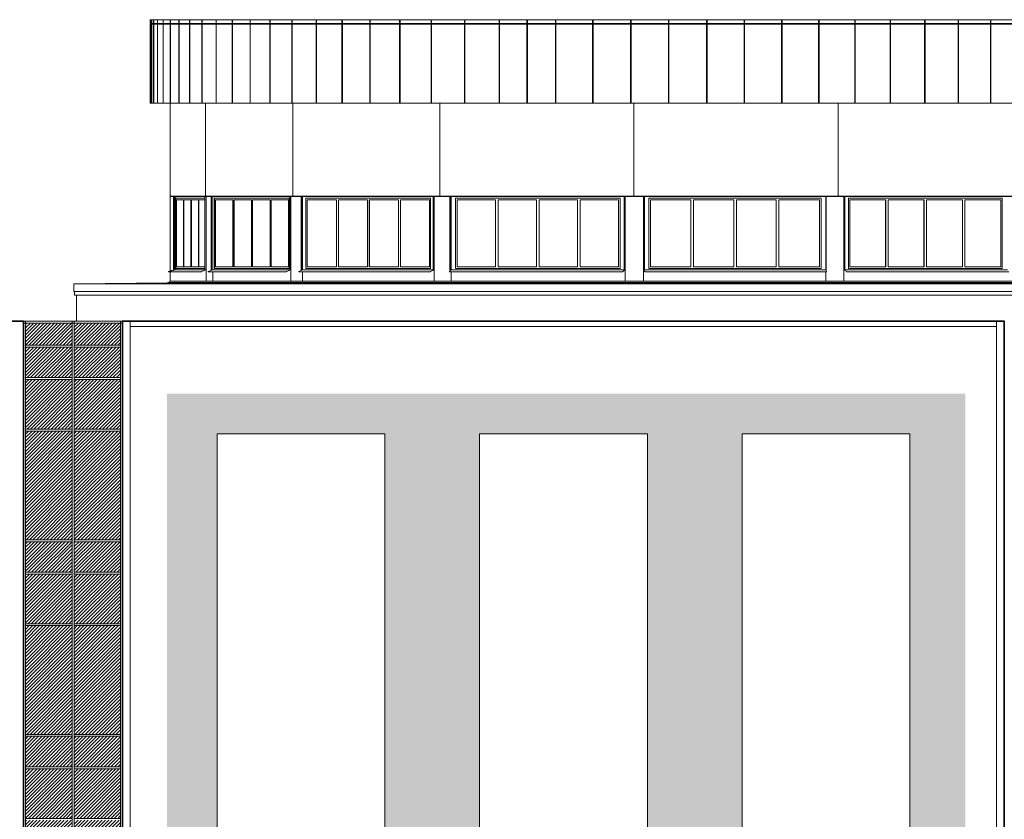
# Model space of a CAD drawing. Header units: millimetres. Extents: x 98865 to 469195, y -12752 to 43452.
# Tile 14 of 98: x 165457 to 191245, y 9775 to 30729. Entities that reach past the tile are written whole.
import ezdxf

# ---------------------------------------------------------------- set-up
doc = ezdxf.new("R2010")
doc.units = ezdxf.units.MM
doc.header["$LTSCALE"] = 0.05
doc.layers.get('0').update_dxf_attribs({"lineweight": 0})
doc.layers.add('0 fasadi', color=7, linetype='Continuous', lineweight=0)
doc.layers.add('PROIEZIONI', color=145, linetype='Continuous')
pattern_1 = [(45, (269715.81, 228326.32), (-44.90128, 44.90128), [])]

msp = doc.modelspace()

# ---------------------------------------------------------------- hatches: boundary and pattern name
at = {"lineweight": 0}
h = msp.add_hatch(dxfattribs=at)
h.set_pattern_fill('ANSI31', color=251, scale=20, style=0)
h.set_pattern_definition(pattern_1)
h.paths.add_polyline_path([(166834.6, 22150.2), (165606.7, 22150.2), (165606.7, 21350.7), (166834.6, 21350.7)])
h.paths.add_polyline_path([(168096.2, 22150.2), (166884.6, 22150.2), (166884.6, 21350.7), (168096.2, 21350.7)])
h.paths.add_polyline_path([(166884.6, 22200.2), (168096.2, 22200.2), (168096.2, 22780), (166884.6, 22780)])
h.paths.add_polyline_path([(165606.7, 22200.2), (166834.6, 22200.2), (166834.6, 22780), (165606.7, 22780)])
h = msp.add_hatch(dxfattribs=at)
h.set_pattern_fill('ANSI31', color=251, scale=20, style=0)
h.set_pattern_definition(pattern_1)
h.paths.add_polyline_path([(166834.6, 0.7), (165606.7, 0.7), (165606.7, -799.7), (166834.6, -799.7)])
h.paths.add_polyline_path([(168096.2, 0.7), (166884.6, 0.7), (166884.6, -799.7), (168096.2, -799.7)])
h.paths.add_polyline_path([(166834.6, 6000.7), (165606.7, 6000.7), (165606.7, 4700.2), (166834.6, 4700.2)])
h.paths.add_polyline_path([(168096.2, 6000.7), (166884.6, 6000.7), (166884.6, 4700.2), (168096.2, 4700.2)])
h.paths.add_polyline_path([(166834.6, 11100.7), (165606.7, 11100.7), (165606.7, 9800.2), (166834.6, 9800.2)])
h.paths.add_polyline_path([(168096.2, 11100.7), (166884.6, 11100.7), (166884.6, 9800.2), (168096.2, 9800.2)])
h.paths.add_polyline_path([(166834.6, 16200.7), (165606.7, 16200.7), (165606.7, 14900.2), (166834.6, 14900.2)])
h.paths.add_polyline_path([(168096.2, 16200.7), (166884.6, 16200.7), (166884.6, 14900.2), (168096.2, 14900.2)])
h.paths.add_polyline_path([(166834.6, 21300.7), (165606.7, 21300.7), (165606.7, 20000.2), (166834.6, 20000.2)])
h.paths.add_polyline_path([(168096.2, 21300.7), (166884.6, 21300.7), (166884.6, 20000.2), (168096.2, 20000.2)])
at = {"true_color": 0xffffff}
h = msp.add_hatch(color=7, dxfattribs=at)
h.dxf.hatch_style = 1
h.paths.add_polyline_path([(176475.6, 20929.5), (169312.7, 20929.5), (169312.7, 1441.2), (176475.6, 1441.2)])
h.paths.add_polyline_path([(170625.6, 19880), (175021.8, 19880), (175021.8, 3175.3), (170625.6, 3175.3)], flags=16)
h = msp.add_hatch(color=7, dxfattribs=at)
h.dxf.hatch_style = 1
h.paths.add_polyline_path([(183353, 20929.5), (176190.1, 20929.5), (176190.1, 1441.2), (183353, 1441.2)])
h.paths.add_polyline_path([(177503, 19880), (181895.6, 19880), (181898, 3175.3), (177503, 3175.3)], flags=16)
h = msp.add_hatch(color=7, dxfattribs=at)
h.dxf.hatch_style = 1
h.paths.add_polyline_path([(190225.8, 20929.5), (183062.8, 20929.5), (183062.8, 1441.2), (190225.8, 1441.2)])
h.paths.add_polyline_path([(184375.7, 19880), (188768.4, 19880), (188768.4, 3175.3), (184375.7, 3175.3)], flags=16)
at = {"lineweight": 0}
h = msp.add_hatch(dxfattribs=at)
h.set_pattern_fill('ANSI31', color=253, scale=20, style=0)
h.set_pattern_definition(pattern_1)
h.paths.add_polyline_path([(166834.6, 850.1), (165606.7, 850.1), (165606.7, 50.7), (166834.6, 50.7)])
h.paths.add_polyline_path([(168096.2, 850.1), (166884.6, 850.1), (166884.6, 50.7), (168096.2, 50.7)])
h.paths.add_polyline_path([(168096.2, 2600.1), (166884.6, 2600.1), (166884.6, 900.1), (168096.2, 900.1)])
h.paths.add_polyline_path([(166834.6, 2600.1), (165606.7, 2600.1), (165606.7, 900.1), (166834.6, 900.1)])
h.paths.add_polyline_path([(166834.6, 3625.1), (165606.7, 3625.1), (165606.7, 2650.1), (166834.6, 2650.1)])
h.paths.add_polyline_path([(168096.2, 3625.1), (166884.6, 3625.1), (166884.6, 2650.1), (168096.2, 2650.1)])
h.paths.add_polyline_path([(168096.2, 4650.2), (166884.6, 4650.2), (166884.6, 3675.1), (168096.2, 3675.1)])
h.paths.add_polyline_path([(166834.6, 4650.2), (165606.7, 4650.2), (165606.7, 3675.1), (166834.6, 3675.1)])
h.paths.add_polyline_path([(166834.6, 6850.2), (165606.7, 6850.2), (165606.7, 6050.7), (166834.6, 6050.7)])
h.paths.add_polyline_path([(168096.2, 6850.2), (166884.6, 6850.2), (166884.6, 6050.7), (168096.2, 6050.7)])
h.paths.add_polyline_path([(168096.2, 9750.2), (166884.6, 9750.2), (166884.6, 6900.2), (168096.2, 6900.2)])
h.paths.add_polyline_path([(166834.6, 9750.2), (165606.7, 9750.2), (165606.7, 6900.2), (166834.6, 6900.2)])
h.paths.add_polyline_path([(166834.6, 11950.2), (165606.7, 11950.2), (165606.7, 11150.7), (166834.6, 11150.7)])
h.paths.add_polyline_path([(168096.2, 11950.2), (166884.6, 11950.2), (166884.6, 11150.7), (168096.2, 11150.7)])
h.paths.add_polyline_path([(168096.2, 14850.2), (166884.6, 14850.2), (166884.6, 12000.2), (168096.2, 12000.2)])
h.paths.add_polyline_path([(166834.6, 14850.2), (165606.7, 14850.2), (165606.7, 12000.2), (166834.6, 12000.2)])
h.paths.add_polyline_path([(166834.6, 17050.2), (165606.7, 17050.2), (165606.7, 16250.7), (166834.6, 16250.7)])
h.paths.add_polyline_path([(168096.2, 17050.2), (166884.6, 17050.2), (166884.6, 16250.7), (168096.2, 16250.7)])
h.paths.add_polyline_path([(168096.2, 19950.2), (166884.6, 19950.2), (166884.6, 17100.2), (168096.2, 17100.2)])
h.paths.add_polyline_path([(166834.6, 19950.2), (165606.7, 19950.2), (165606.7, 17100.2), (166834.6, 17100.2)])

# ---------------------------------------------------------------- linework, layer by layer
at = {"lineweight": 35}
msp.add_line((165556.7, 22829.9), (126356.3, 22829.9), dxfattribs=at)
at = {"lineweight": 0}
msp.add_line((165556.7, 22689.4), (165556.7, 22829.9), dxfattribs=at)
for points in [[(202504.7, 30728.8), (168874.2, 30728.8)], [(168874.2, 30624.8), (168874.2, 30728.8)], [(169068.2, 30624.8), (169068.2, 30728.8)], [(169070.1, 30624.8), (169070.1, 30728.8)], [(169213.8, 30624.8), (169213.8, 30728.8)], [(169216.3, 30624.8), (169216.3, 30728.8)], [(169400.3, 30624.8), (169400.3, 30728.8)], [(169403.4, 30624.8), (169403.4, 30728.8)], [(169628.3, 30624.8), (169628.3, 30728.8)], [(169632.1, 30624.8), (169632.1, 30728.8)], [(169908.4, 30624.8), (169908.4, 30728.8)], [(169912.9, 30624.8), (169912.9, 30728.8)], [(170229.3, 30624.8), (170229.3, 30728.8)], [(170234.5, 30624.8), (170234.5, 30728.8)], [(170599.7, 30624.8), (170599.7, 30728.8)], [(170605.6, 30624.8), (170605.6, 30728.8)], [(171019.5, 30624.8), (171019.5, 30728.8)], [(171026.2, 30624.8), (171026.2, 30728.8)], [(171489.8, 30624.8), (171489.8, 30728.8)], [(171497.3, 30624.8), (171497.3, 30728.8)], [(172011.9, 30624.8), (172011.9, 30728.8)], [(172020.1, 30624.8), (172020.1, 30728.8)], [(172586.3, 30624.8), (172586.3, 30728.8)], [(172595.4, 30624.8), (172595.4, 30728.8)], [(173218.1, 30624.8), (173218.1, 30728.8)], [(173227.9, 30624.8), (173227.9, 30728.8)], [(173898, 30624.8), (173898, 30728.8)], [(173908.7, 30624.8), (173908.7, 30728.8)], [(174623.4, 30624.8), (174623.4, 30728.8)], [(174634.8, 30624.8), (174634.8, 30728.8)], [(175405.7, 30624.8), (175405.7, 30728.8)], [(175417.8, 30624.8), (175417.8, 30728.8)], [(176229.5, 30624.8), (176229.5, 30728.8)], [(176242.2, 30624.8), (176242.2, 30728.8)], [(177105.3, 30624.8), (177105.3, 30728.8)], [(177118.7, 30624.8), (177118.7, 30728.8)], [(178011.5, 30624.8), (178011.5, 30728.8)], [(178025.4, 30624.8), (178025.4, 30728.8)], [(178741.3, 30624.8), (178741.3, 30728.8)], [(178755.5, 30624.8), (178755.5, 30728.8)], [(179487.1, 30624.8), (179487.1, 30728.8)], [(179501.6, 30624.8), (179501.6, 30728.8)], [(180460.6, 30624.8), (180460.6, 30728.8)], [(180475.4, 30624.8), (180475.4, 30728.8)], [(181456.3, 30624.8), (181456.3, 30728.8)], [(181471.2, 30624.8), (181471.2, 30728.8)], [(182447, 30624.8), (182447, 30728.8)], [(182462, 30624.8), (182462, 30728.8)], [(183446.5, 30624.8), (183446.5, 30728.8)], [(183461.5, 30624.8), (183461.5, 30728.8)], [(184429.4, 30624.8), (184429.4, 30728.8)], [(184444.3, 30624.8), (184444.3, 30728.8)], [(185409.7, 30624.8), (185409.7, 30728.8)], [(185424.4, 30624.8), (185424.4, 30728.8)], [(186382, 30624.8), (186382, 30728.8)], [(186396.4, 30624.8), (186396.4, 30728.8)], [(187328.9, 30624.8), (187328.9, 30728.8)], [(187343, 30624.8), (187343, 30728.8)], [(188254.4, 30624.8), (188254.4, 30728.8)], [(188268.2, 30624.8), (188268.2, 30728.8)], [(189156.3, 30624.8), (189156.3, 30728.8)], [(189169.7, 30624.8), (189169.7, 30728.8)], [(190032.8, 30624.8), (190032.8, 30728.8)], [(190045.8, 30624.8), (190045.8, 30728.8)], [(190882.5, 30624.8), (190882.5, 30728.8)], [(190895, 30624.8), (190895, 30728.8)], [(202504.7, 30624.8), (168874.2, 30624.8)], [(202504.7, 30609.8), (168874.2, 30609.8)], [(168874.2, 28538.4), (168874.2, 30609.8)], [(168884.2, 30624.8), (168884.2, 30609.8)], [(169068.2, 28538.4), (169068.2, 30609.8)], [(169070.1, 28538.4), (169070.1, 30609.8)], [(169213.8, 28538.4), (169213.8, 30609.8)], [(169216.3, 28538.4), (169216.3, 30609.8)], [(169400.3, 28538.4), (169400.3, 30609.8)], [(169403.4, 28538.4), (169403.4, 30609.8)], [(169628.3, 28538.4), (169628.3, 30609.8)], [(169632.1, 28538.4), (169632.1, 30609.8)], [(169908.4, 28538.4), (169908.4, 30609.8)], [(169912.9, 28538.4), (169912.9, 30609.8)], [(170229.3, 28538.4), (170229.3, 30609.8)], [(170234.5, 28538.4), (170234.5, 30609.8)], [(170599.7, 28538.4), (170599.7, 30609.8)], [(170605.6, 28538.4), (170605.6, 30609.8)], [(171019.5, 28538.4), (171019.5, 30609.8)], [(171026.2, 28538.4), (171026.2, 30609.8)], [(171489.8, 28538.4), (171489.8, 30609.8)], [(171497.3, 28538.4), (171497.3, 30609.8)], [(172011.9, 28538.4), (172011.9, 30609.8)], [(172020.1, 28538.4), (172020.1, 30609.8)], [(172586.3, 28538.4), (172586.3, 30609.8)], [(172595.4, 28538.4), (172595.4, 30609.8)], [(173218.1, 28538.4), (173218.1, 30609.8)], [(173227.9, 28538.4), (173227.9, 30609.8)], [(173898, 28538.4), (173898, 30609.8)], [(173908.7, 28538.4), (173908.7, 30609.8)], [(174623.4, 28538.4), (174623.4, 30609.8)], [(174634.8, 28538.4), (174634.8, 30609.8)], [(175405.7, 28538.4), (175405.7, 30609.8)], [(175417.8, 28538.4), (175417.8, 30609.8)], [(176229.5, 28538.4), (176229.5, 30609.8)], [(176242.2, 28538.4), (176242.2, 30609.8)], [(177105.3, 28538.4), (177105.3, 30609.8)], [(177118.7, 28538.4), (177118.7, 30609.8)], [(178011.5, 28538.4), (178011.5, 30609.8)], [(178025.4, 28538.4), (178025.4, 30609.8)], [(178741.3, 28538.4), (178741.3, 30609.8)], [(178755.5, 28538.4), (178755.5, 30609.8)], [(179487.1, 28538.4), (179487.1, 30609.8)], [(179501.6, 28538.4), (179501.6, 30609.8)], [(180460.6, 28538.4), (180460.6, 30609.8)], [(180475.4, 28538.4), (180475.4, 30609.8)], [(181456.3, 28538.4), (181456.3, 30609.8)], [(181471.2, 28538.4), (181471.2, 30609.8)], [(182447, 28538.4), (182447, 30609.8)], [(182462, 28538.4), (182462, 30609.8)], [(183446.5, 28538.4), (183446.5, 30609.8)], [(183461.5, 28538.4), (183461.5, 30609.8)], [(184429.4, 28538.4), (184429.4, 30609.8)], [(184444.3, 28538.4), (184444.3, 30609.8)], [(185409.7, 28538.4), (185409.7, 30609.8)], [(185424.4, 28538.4), (185424.4, 30609.8)], [(186382, 28538.4), (186382, 30609.8)], [(186396.4, 28538.4), (186396.4, 30609.8)], [(187328.9, 28538.4), (187328.9, 30609.8)], [(187343, 28538.4), (187343, 30609.8)], [(188254.4, 28538.4), (188254.4, 30609.8)], [(188268.2, 28538.4), (188268.2, 30609.8)], [(189156.3, 28538.4), (189156.3, 30609.8)], [(189169.7, 28538.4), (189169.7, 30609.8)], [(190032.8, 28538.4), (190032.8, 30609.8)], [(190045.8, 28538.4), (190045.8, 30609.8)], [(190882.5, 28538.4), (190882.5, 30609.8)], [(190895, 28538.4), (190895, 30609.8)], [(202504.7, 28538.4), (168874.2, 28538.4)], [(169402, 24143.3), (169402, 28538.4)], [(170320.1, 26105.9), (170320.1, 28538.4)], [(172610.7, 26105.9), (172610.7, 28538.4)], [(176459.5, 26105.9), (176459.5, 28538.4)], [(181543.3, 26105.9), (181543.3, 28538.4)], [(186893.2, 26105.9), (186893.2, 28538.4)], [(201921.1, 26105.9), (169402, 26105.9)], [(201921.1, 26091.1), (169402, 26091.1)], [(169487.1, 24175.1), (169487.1, 26091.1)], [(169488.7, 24175.1), (169488.7, 26091.1)], [(169507.9, 24175.1), (169507.9, 26091.1)], [(169531.9, 24175.1), (169531.9, 26091.1)], [(170307.2, 24175.1), (170307.2, 26091.1)], [(170344.4, 23872.7), (170344.4, 26091.1)], [(170468.9, 24175.1), (170468.9, 26091.1)], [(170470.7, 24175.1), (170470.7, 26091.1)], [(170483.1, 24175.1), (170483.1, 26091.1)], [(170511, 24175.1), (170511, 26091.1)], [(172533.2, 24175.1), (172533.2, 26091.1)], [(172555.5, 23872.7), (172555.5, 26091.1)], [(172830.5, 24175.1), (172830.5, 26091.1)], [(172832.5, 24175.1), (172832.5, 26091.1)], [(172834.5, 24175.1), (172834.5, 26091.1)], [(172864.5, 24175.1), (172864.5, 26091.1)], [(176284.4, 24175.1), (176284.4, 26091.1)], [(176284.6, 24175.1), (176284.6, 26091.1)], [(176316.5, 24175.1), (176316.5, 26091.1)], [(176725.1, 24175.1), (176725.1, 26091.1)], [(176736.6, 24175.1), (176736.6, 26091.1)], [(176739, 24175.1), (176739, 26091.1)], [(176755, 24175.1), (176755, 26091.1)], [(181288.3, 24175.1), (181288.3, 26091.1)], [(181289.4, 24175.1), (181289.4, 26091.1)], [(181316.7, 23872.7), (181316.7, 26091.1)], [(181792.2, 23872.7), (181792.2, 26091.1)], [(181815.9, 24175.1), (181815.9, 26091.1)], [(181817.3, 24175.1), (181817.3, 26091.1)], [(186572.1, 24175.1), (186572.1, 26091.1)], [(186580.2, 24175.1), (186580.2, 26091.1)], [(186581.9, 24175.1), (186581.9, 26091.1)], [(187038, 23872.7), (187038, 26091.1)], [(187067.8, 24175.1), (187067.8, 26091.1)], [(187068.5, 24175.1), (187068.5, 26091.1)], [(166874.8, 23803.6), (169335.5, 23837), (169335.3, 23841.8), (169372.3, 23843), (169402, 23872.7), (169402, 24123.3)], [(170220.7, 24123.3), (169392.9, 24123.3)], [(169402, 24123.3), (169402, 23872.7)], [(170344.4, 24175.1), (169487.1, 24175.1)], [(172444.6, 24123.3), (170396.5, 24123.3)], [(170511, 24175.1), (170468.9, 24175.1)], [(172555.5, 24175.1), (170511, 24175.1)], [(170511, 23872.7), (170511, 24123.3)], [(176215.7, 24123.3), (172764.3, 24123.3)], [(176316.5, 24175.1), (172830.5, 24175.1)], [(172864.5, 24123.3), (172864.5, 23872.7)], [(176316.5, 24175.1), (176316.5, 23872.7)], [(181257.3, 24123.3), (176712.7, 24123.3)], [(181316.7, 24175.1), (176725.1, 24175.1)], [(176755, 24123.3), (176755, 23872.7)], [(186581.9, 24175.1), (181792.2, 24175.1)], [(186590.7, 24123.3), (181829.8, 24123.3)], [(186449.3, 24210.2), (181937.8, 24210.2)], [(186572.1, 24123.3), (186572.1, 23872.7)], [(191329.8, 24175.1), (187038, 24175.1)], [(191363.2, 24123.3), (187115.1, 24123.3)], [(204403.5, 23803.6), (166874.8, 23803.6)], [(166874.8, 23803.6), (166874.8, 23608.1)], [(201943, 23841.8), (169335.3, 23841.8)], [(201942.8, 23837), (169335.5, 23837)], [(201906, 23843), (169372.3, 23843)], [(201876.3, 23872.7), (169402, 23872.7)], [(204399, 23603.6), (166879.3, 23603.6)], [(204383.5, 23510.2), (166894.8, 23510.2)], [(165556.7, 22829.9), (165556.7, -849.9)], [(168346.2, 22829.9), (168346.2, -849.9)], [(191040.7, 22829.8), (191040.7, -849.8)]]:
    msp.add_lwpolyline(points)
at = {"lineweight": 30}
for points in [[(168900, 30624.8), (168900, 30728.8)], [(168900.7, 30728.8), (168900.7, 30624.8)], [(168964.3, 30624.8), (168964.3, 30728.8)], [(168965.5, 30728.8), (168965.5, 30624.8)], [(168900, 28538.4), (168900, 30609.8)], [(168900.7, 30609.8), (168900.7, 28538.4)], [(168964.3, 28538.4), (168964.3, 30609.8)], [(168965.5, 30609.8), (168965.5, 28538.4)]]:
    msp.add_lwpolyline(points, dxfattribs=at)
for points in [[(169498.8, 24175.1), (169358.5, 24129, 0.7809281), (169359.9, 24123.3), (169413.5, 24123.3)], [(169531.9, 24175.1), (169391.5, 24129, 0.7809281), (169392.9, 24123.3), (169446.5, 24123.3)], [(170344.4, 24175.1), (170220.1, 24129.1, 0.7631189), (170220.7, 24123.3, 0.3071838)], [(170511, 24175.1), (170395.3, 24129.1, 0.8265699), (170396.5, 24123.3), (170501.4, 24123.3)], [(172555.5, 24175.1), (172443.4, 24129, 0.8063892), (172444.6, 24123.3, 0.8063892)], [(172864.5, 24175.1), (172765.9, 24129, 0.7858589), (172767.3, 24123.3), (172844.3, 24123.3)], [(176316.5, 24175.1), (176213.9, 24128.7, 0.7277667), (176215.7, 24123.3)], [(176755, 24175.1), (176710.5, 24128.3, 0.6442769), (176712.7, 24123.3), (176779.2, 24123.3)], [(181316.7, 24175.1), (181255.4, 24128.6, 0.7020278), (181257.3, 24123.3)], [(181829.8, 24123.3), (181829.8, 24123.3, 0.6253303), (181832.2, 24128.2), (181792.2, 24175.1)], [(186559.6, 24123.3), (186587.7, 24123.3, 0.5196959), (186590.6, 24127.3), (186572.1, 24175.1)], [(187115.1, 24123.3, 0.7472854), (187116.7, 24128.8), (187038, 24175.1)], [(166944.8, 22829.9), (166944.8, 23510.2), (166894.8, 23510.2), (166894.8, 23603.6), (166879.3, 23603.6, -0.4142136), (166874.8, 23608.1), (166874.8, 23803.7)]]:
    msp.add_lwpolyline(points, format="xyb")
at = {"lineweight": 35}
for points in [[(165556.7, 22829.9), (165556.7, -849.9)], [(191240.7, 22829.9), (191240.7, 22829.9), (168146.2, 22829.9), (168146.2, 22689.4)], [(168146.2, -847.8), (168146.2, 22829.9)], [(191240.7, 22829.9), (191240.7, -849.8)]]:
    msp.add_lwpolyline(points, dxfattribs=at)
at = {"lineweight": 0}
for points in [[(168146.2, -849.7), (168146.2, 22829.9)], [(168346.2, 22689.4), (191040.7, 22689.4)], [(168346.2, 22689.4), (191040.7, 22689.4)]]:
    msp.add_lwpolyline(points, dxfattribs=at)
for points in [[(170625.6, 3175.3), (175021.8, 3175.3), (175021.8, 19880), (170625.6, 19880)], [(177503, 19880), (181898, 19880), (181898, 3175.3), (177503, 3175.3)], [(184375.7, 19880), (188768.4, 19880), (188768.4, 3175.3), (184375.7, 3175.3)]]:
    msp.add_lwpolyline(points, close=True, dxfattribs=at)
at = {"layer": '0 fasadi', "lineweight": 0}
for p, q in [((165606.7, 11100.2, -950.9), (165606.7, 11100.7, -950.9)), ((168096.2, 11100.2, -950.9), (168096.2, 11100.7, -950.9))]:
    msp.add_line(p, q, dxfattribs=at)
at = {"layer": 'PROIEZIONI', "lineweight": 0}
for p, q in [((165556.7, 22829.9, 9.7), (168146.2, 22829.9, 9.7)), ((165556.7, 22779.9, 9.7), (168146.2, 22779.9, 9.7)), ((165606.7, 22779.9, 10695.4), (166834.6, 22779.9, 10695.4)), ((166884.6, 22779.9, 10695.4), (168096.2, 22779.9, 10695.4)), ((165606.7, 22200.2, -950.9), (166834.6, 22200.2, -950.9)), ((166884.6, 22200.2, -950.9), (168096.2, 22200.2, -950.9)), ((165606.7, 22150.2, -950.9), (166834.6, 22150.2, -950.9)), ((166884.6, 22150.2, -950.9), (168096.2, 22150.2, -950.9)), ((165606.7, 21350.7, -950.9), (166834.6, 21350.7, -950.9)), ((166834.6, 21350.7, -950.9), (165606.7, 21350.7, -950.9)), ((165606.7, 20000.2, -950.9), (165606.7, 21300.7, -950.9)), ((165606.7, 21300.7, -950.9), (166834.6, 21300.7, -950.9)), ((166834.6, 20000.2, -950.9), (166834.6, 21300.7, -950.9)), ((166884.6, 21350.7, -950.9), (168096.2, 21350.7, -950.9)), ((168096.2, 21350.7, -950.9), (166884.6, 21350.7, -950.9)), ((166884.6, 20000.2, -950.9), (166884.6, 21300.7, -950.9)), ((166884.6, 21300.7, -950.9), (168096.2, 21300.7, -950.9)), ((168096.2, 21300.7, -950.9), (168096.2, 21350.7, -950.9)), ((168096.2, 20000.2, -950.9), (168096.2, 21300.7, -950.9)), ((165606.7, 20000.2, -950.9), (166834.6, 20000.2, -950.9)), ((165606.7, 19950.2, -950.9), (166834.6, 19950.2, -950.9)), ((166884.6, 20000.2, -950.9), (168096.2, 20000.2, -950.9)), ((166884.6, 17100.2, -950.9), (166884.6, 19950.2, -950.9)), ((166884.6, 19950.2, -950.9), (168096.2, 19950.2, -950.9)), ((165606.7, 17100.2, -950.9), (166834.6, 17100.2, -950.9)), ((165606.7, 16250.7, -950.9), (165606.7, 17050.2, -950.9)), ((165606.7, 17050.2, -950.9), (166834.6, 17050.2, -950.9)), ((166834.6, 16250.7, -950.9), (166834.6, 17050.2, -950.9)), ((166884.6, 17100.2, -950.9), (168096.2, 17100.2, -950.9)), ((166884.6, 16250.7, -950.9), (166884.6, 17050.2, -950.9)), ((166884.6, 17050.2, -950.9), (168096.2, 17050.2, -950.9)), ((168096.2, 16250.7, -950.9), (168096.2, 17050.2, -950.9)), ((165606.7, 16250.7, -950.9), (166834.6, 16250.7, -950.9)), ((166884.6, 16250.7, -950.9), (168096.2, 16250.7, -950.9)), ((165606.7, 14900.2, -950.9), (165606.7, 16200.7, -950.9)), ((165606.7, 16200.7, -950.9), (166834.6, 16200.7, -950.9)), ((166834.6, 14900.2, -950.9), (166834.6, 16200.7, -950.9)), ((166884.6, 14900.2, -950.9), (166884.6, 16200.7, -950.9)), ((166884.6, 16200.7, -950.9), (168096.2, 16200.7, -950.9)), ((168096.2, 14900.2, -950.9), (168096.2, 16200.7, -950.9)), ((165606.7, 14900.2, -950.9), (166834.6, 14900.2, -950.9)), ((165606.7, 12000.2, -950.9), (165606.7, 14850.2, -950.9)), ((165606.7, 14850.2, -950.9), (166834.6, 14850.2, -950.9)), ((166834.6, 12000.2, -950.9), (166834.6, 14850.2, -950.9)), ((166884.6, 14900.2, -950.9), (168096.2, 14900.2, -950.9)), ((166884.6, 12000.2, -950.9), (166884.6, 14850.2, -950.9)), ((166884.6, 14850.2, -950.9), (168096.2, 14850.2, -950.9)), ((168096.2, 12000.2, -950.9), (168096.2, 14850.2, -950.9)), ((165606.7, 12000.2, -950.9), (166834.6, 12000.2, -950.9)), ((165606.7, 11150.7, -950.9), (165606.7, 11950.2, -950.9)), ((165606.7, 11950.2, -950.9), (166834.6, 11950.2, -950.9)), ((166834.6, 11150.7, -950.9), (166834.6, 11950.2, -950.9)), ((166884.6, 12000.2, -950.9), (168096.2, 12000.2, -950.9)), ((166884.6, 11150.7, -950.9), (166884.6, 11950.2, -950.9)), ((166884.6, 11950.2, -950.9), (168096.2, 11950.2, -950.9)), ((168096.2, 11150.7, -950.9), (168096.2, 11950.2, -950.9)), ((165606.7, 11150.7, -950.9), (166834.6, 11150.7, -950.9)), ((165606.7, 9800.2, -950.9), (165606.7, 11100.7, -950.9)), ((165606.7, 11100.7, -950.9), (166834.6, 11100.7, -950.9)), ((166834.6, 9800.2, -950.9), (166834.6, 11100.7, -950.9)), ((166884.6, 11150.7, -950.9), (168096.2, 11150.7, -950.9)), ((166884.6, 9800.2, -950.9), (166884.6, 11100.7, -950.9)), ((166884.6, 11100.7, -950.9), (168096.2, 11100.7, -950.9)), ((168096.2, 9800.2, -950.9), (168096.2, 11100.7, -950.9)), ((165606.7, 9800.2, -950.9), (166834.6, 9800.2, -950.9)), ((166884.6, 9800.2, -950.9), (168096.2, 9800.2, -950.9))]:
    msp.add_line(p, q, dxfattribs=at)
for points, elevation in [([(169549.3, 24210.2), (169549.3, 26052.5)], -90305), ([(170307.2, 26052.5), (169549.3, 26052.5)], -90305), ([(170560.7, 24210.2), (170560.7, 26052.5)], -90305), ([(172514.8, 26052.5), (170560.7, 26052.5)], -90305), ([(172514.8, 24210.2), (172514.8, 26052.5)], -90305), ([(172951.2, 24210.2), (172951.2, 26052.5)], -90305), ([(176220.4, 26052.5), (172951.2, 26052.5)], -90305), ([(176220.4, 24210.2), (176220.4, 26052.5)], -90305), ([(176871.9, 24210.2), (176871.9, 26052.5)], -90305), ([(181179.9, 26052.5), (176871.9, 26052.5)], -90305), ([(181179.9, 24210.2), (181179.9, 26052.5)], -90305), ([(181937.8, 24210.2), (181937.8, 26052.5)], -90305), ([(186449.3, 26052.5), (181937.8, 26052.5)], -90305), ([(186449.3, 24210.2), (186449.3, 26052.5)], -90305), ([(187161.4, 24210.2), (187161.4, 26052.5)], -90305), ([(191190.5, 26052.5), (187161.4, 26052.5)], -90305), ([(191190.5, 24210.2), (191190.5, 26052.5)], -90305), ([(169560, 24251.7), (169560, 26011)], -90305), ([(169743.8, 26011), (169560, 26011)], -90305), ([(169562.1, 24251.7), (169562.1, 26011)], -90305), ([(169743.8, 24251.7), (169743.8, 26011)], -90305), ([(169756.2, 24251.7), (169756.2, 26011)], -90305), ([(169939.7, 26011), (169756.2, 26011)], -90305), ([(169758, 24251.7), (169758, 26011)], -90305), ([(169939.7, 24251.7), (169939.7, 26011)], -90305), ([(169952.1, 24251.7), (169952.1, 26011)], -90305), ([(170135.6, 26011), (169952.1, 26011)], -90305), ([(169953.9, 24251.7), (169953.9, 26011)], -90305), ([(170135.6, 24251.7), (170135.6, 26011)], -90305), ([(170147.8, 24251.7), (170147.8, 26011)], -90305), ([(170307.2, 26011), (170147.8, 26011)], -90305), ([(170149.9, 24251.7), (170149.9, 26011)], -90305), ([(170581.3, 24251.7), (170581.3, 26011)], -90305), ([(171038.6, 26011), (170581.3, 26011)], -90305), ([(170583.6, 24251.7), (170583.6, 26011)], -90305), ([(171038.6, 24251.7), (171038.6, 26011)], -90305), ([(171069, 24251.7), (171069, 26011)], -90305), ([(171526, 26011), (171069, 26011)], -90305), ([(171071, 24251.7), (171071, 26011)], -90305), ([(171526, 24251.7), (171526, 26011)], -90305), ([(171556.4, 24251.7), (171556.4, 26011)], -90305), ([(172013.5, 26011), (171556.4, 26011)], -90305), ([(171558.5, 24251.7), (171558.5, 26011)], -90305), ([(172013.5, 24251.7), (172013.5, 26011)], -90305), ([(172043.9, 24251.7), (172043.9, 26011)], -90305), ([(172500.4, 26011), (172043.9, 26011)], -90305), ([(172045.9, 24251.7), (172045.9, 26011)], -90305), ([(172500.4, 24251.7), (172500.4, 26011)], -90305), ([(172983.1, 24251.7), (172983.1, 26011)], -90305), ([(173754.5, 26011), (172983.1, 26011)], -90305), ([(172984.8, 24251.7), (172984.8, 26011)], -90305), ([(173754.5, 24251.7), (173754.5, 26011)], -90305), ([(173805.7, 24251.7), (173805.7, 26011)], -90305), ([(174562.8, 26011), (173805.7, 26011)], -90305), ([(173807.5, 24251.7), (173807.5, 26011)], -90305), ([(174562.8, 24251.7), (174562.8, 26011)], -90305), ([(174614.3, 24251.7), (174614.3, 26011)], -90305), ([(175378.3, 26011), (174614.3, 26011)], -90305), ([(174615.7, 24251.7), (174615.7, 26011)], -90305), ([(175378.3, 24251.7), (175378.3, 26011)], -90305), ([(175429.4, 24251.7), (175429.4, 26011)], -90305), ([(176193.4, 26011), (175429.4, 26011)], -90305), ([(175431.2, 24251.7), (175431.2, 26011)], -90305), ([(176193.4, 24251.7), (176193.4, 26011)], -90305), ([(176912, 24251.7), (176912, 26011)], -90305), ([(177918.7, 26011), (176912, 26011)], -90305), ([(176913, 24251.7), (176913, 26011)], -90305), ([(177918.7, 24251.7), (177918.7, 26011)], -90305), ([(177986.4, 24251.7), (177986.4, 26011)], -90305), ([(178993.2, 26011), (177986.4, 26011)], -90305), ([(177987.5, 24251.7), (177987.5, 26011)], -90305), ([(178993.2, 24251.7), (178993.2, 26011)], -90305), ([(179060.9, 24251.7), (179060.9, 26011)], -90305), ([(180067.7, 26011), (179060.9, 26011)], -90305), ([(179062, 24251.7), (179062, 26011)], -90305), ([(180067.7, 24251.7), (180067.7, 26011)], -90305), ([(180135.4, 24251.7), (180135.4, 26011)], -90305), ([(181142, 26011), (180135.4, 26011)], -90305), ([(180136.5, 24251.7), (180136.5, 26011)], -90305), ([(181142, 24251.7), (181142, 26011)], -90305), ([(181978.6, 24251.7), (181978.6, 26011)], -90305), ([(183032.8, 26011), (181978.6, 26011)], -90305), ([(183032, 24251.7), (183032, 26011)], -90305), ([(183032.8, 24251.7), (183032.8, 26011)], -90305), ([(183103.6, 24251.7), (183103.6, 26011)], -90305), ([(184157.9, 26011), (183103.6, 26011)], -90305), ([(184157.2, 24251.7), (184157.2, 26011)], -90305), ([(184157.9, 24251.7), (184157.9, 26011)], -90305), ([(184228.8, 24251.7), (184228.8, 26011)], -90305), ([(185273.1, 26011), (184228.8, 26011)], -90305), ([(185272.4, 24251.7), (185272.4, 26011)], -90305), ([(185273.1, 24251.7), (185273.1, 26011)], -90305), ([(185344, 24251.7), (185344, 26011)], -90305), ([(186408, 26011), (185344, 26011)], -90305), ([(186407.4, 24251.7), (186407.4, 26011)], -90305), ([(186408, 24251.7), (186408, 26011)], -90305), ([(187196.8, 24251.7), (187196.8, 26011)], -90305), ([(188138, 26011), (187196.8, 26011)], -90305), ([(188137, 24251.7), (188137, 26011)], -90305), ([(188138, 24251.7), (188138, 26011)], -90305), ([(188201.3, 24251.7), (188201.3, 26011)], -90305), ([(189142.9, 26011), (188201.3, 26011)], -90305), ([(189141.8, 24251.7), (189141.8, 26011)], -90305), ([(189142.9, 24251.7), (189142.9, 26011)], -90305), ([(189206, 24251.7), (189206, 26011)], -90305), ([(190147.5, 26011), (189206, 26011)], -90305), ([(190146.5, 24251.7), (190146.5, 26011)], -90305), ([(190147.5, 24251.7), (190147.5, 26011)], -90305), ([(190210.8, 24251.7), (190210.8, 26011)], -90305), ([(191152.6, 26011), (190210.8, 26011)], -90305), ([(191151.3, 24251.7), (191151.3, 26011)], -90305), ([(191152.6, 24251.7), (191152.6, 26011)], -90305), ([(169743.8, 24251.7), (169560, 24251.7)], -90305), ([(169939.7, 24251.7), (169756.2, 24251.7)], -90305), ([(170135.6, 24251.7), (169952.1, 24251.7)], -90305), ([(170307.2, 24251.7), (170147.8, 24251.7)], -90305), ([(171038.6, 24251.7), (170581.3, 24251.7)], -90305), ([(171526, 24251.7), (171069, 24251.7)], -90305), ([(172013.5, 24251.7), (171556.4, 24251.7)], -90305), ([(172500.4, 24251.7), (172043.9, 24251.7)], -90305), ([(173754.5, 24251.7), (172983.1, 24251.7)], -90305), ([(174562.8, 24251.7), (173805.7, 24251.7)], -90305), ([(175378.3, 24251.7), (174614.3, 24251.7)], -90305), ([(176193.4, 24251.7), (175429.4, 24251.7)], -90305), ([(177918.7, 24251.7), (176912, 24251.7)], -90305), ([(178993.2, 24251.7), (177986.4, 24251.7)], -90305), ([(180067.7, 24251.7), (179060.9, 24251.7)], -90305), ([(181142, 24251.7), (180135.4, 24251.7)], -90305), ([(183032.8, 24251.7), (181978.6, 24251.7)], -90305), ([(184157.9, 24251.7), (183103.6, 24251.7)], -90305), ([(185273.1, 24251.7), (184228.8, 24251.7)], -90305), ([(186408, 24251.7), (185344, 24251.7)], -90305), ([(188138, 24251.7), (187196.8, 24251.7)], -90305), ([(189142.9, 24251.7), (188201.3, 24251.7)], -90305), ([(190147.5, 24251.7), (189206, 24251.7)], -90305), ([(191152.6, 24251.7), (190210.8, 24251.7)], -90305), ([(170307.2, 24210.2), (169549.3, 24210.2)], -90305), ([(172514.8, 24210.2), (170560.7, 24210.2)], -90305), ([(176220.4, 24210.2), (172951.2, 24210.2)], -90305), ([(181179.9, 24210.2), (176871.9, 24210.2)], -90305), ([(191190.5, 24210.2), (187161.4, 24210.2)], -90305), ([(165556.7, -849.7), (165556.7, 22829.9)], -950.9), ([(165606.7, 21350.7), (165606.7, 22829.9)], -950.9), ([(165606.7, 21350.7), (165606.7, 22829.9)], -950.9), ([(165606.7, -799.7), (165606.7, 22829.9)], -950.9), ([(166834.6, 22829.9), (166834.6, 21350.7)], -950.9), ([(166834.6, 21350.7), (166834.6, 22829.9)], -950.9), ([(166834.6, -799.7), (166834.6, 22829.9)], -950.9), ([(166884.6, -799.7), (166884.6, 22829.9)], -950.9), ([(166884.6, 21350.7), (166884.6, 22829.9)], -950.9), ([(166884.6, 21350.7), (166884.6, 22829.9)], -950.9), ([(168096.2, 22829.9), (168096.2, 21350.7)], -950.9), ([(168096.2, 21350.7), (168096.2, 22829.9)], -950.9), ([(168096.2, -799.7), (168096.2, 22829.9)], -950.9), ([(168146.2, -849.7), (168146.2, 22829.9)], -950.9), ([(191240.7, 22829.8), (191240.7, -849.8)], 9.7)]:
    msp.add_lwpolyline(points, dxfattribs=dict(at, elevation=elevation))
at = {"layer": 'PROIEZIONI', "lineweight": 0, "elevation": -950.9}
for points in [[(165606.7, 21300.7), (166834.6, 21300.7), (166834.6, 20000.2), (165606.7, 20000.2)], [(166884.6, 21300.7), (168096.2, 21300.7), (168096.2, 20000.2), (166884.6, 20000.2)], [(165606.7, 16200.7), (166834.6, 16200.7), (166834.6, 14900.2), (165606.7, 14900.2)], [(166884.6, 16200.7), (168096.2, 16200.7), (168096.2, 14900.2), (166884.6, 14900.2)], [(165606.7, 11100.7), (166834.6, 11100.7), (166834.6, 9800.2), (165606.7, 9800.2)], [(166884.6, 11100.7), (168096.2, 11100.7), (168096.2, 9800.2), (166884.6, 9800.2)]]:
    msp.add_lwpolyline(points, close=True, dxfattribs=at)

doc.saveas('drawing.dxf')
